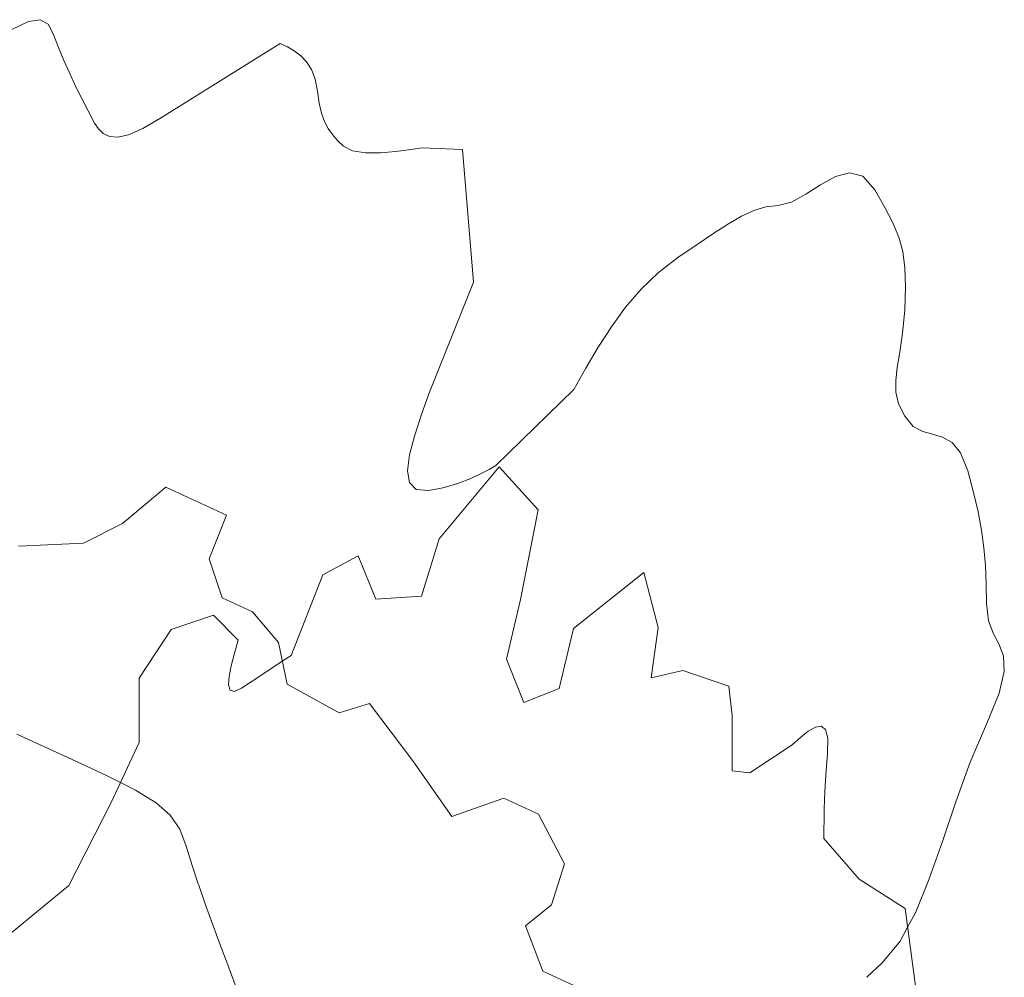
# Model space of a CAD drawing. Header units: millimetres. Extents: x -46876 to 9452, y -13755 to 24767.
# Tile 54 of 55: x -7342 to -2901, y 19540 to 23861. Entities that reach past the tile are written whole.
import ezdxf

# ---------------------------------------------------------------- set-up
doc = ezdxf.new("R2010")
doc.units = ezdxf.units.MM
doc.layers.add('L-PLNT', color=71, linetype='Continuous', lineweight=9)

# ---------------------------------------------------------------- blocks, each defined once
blk = doc.blocks.new('M_RPC Tree - Deciduous - Red Maple - 9 Meters-V43-3D - CAPA')
at = {"layer": 'L-PLNT'}
for p, q in [((-5449.7, 21518.9), (-5179.1, 21843.5)), ((-5179.1, 21843.5), (-5003.9, 21649.3)), ((-6878.8, 21586.9), (-6683.4, 21751)), ((-6683.4, 21751), (-6409.8, 21624.6)), ((-5003.9, 21649.3), (-5083.5, 21244.6)), ((-7054.7, 21498.6), (-6878.8, 21586.9)), ((-6409.8, 21624.6), (-6487.9, 21427.6)), ((-7347.9, 21485.7), (-7054.7, 21498.6)), ((-5529.3, 21259.2), (-5449.7, 21518.9)), ((-6487.9, 21427.6), (-6429.3, 21252.2)), ((-5975, 21356.4), (-5815.8, 21441.5)), ((-5815.8, 21441.5), (-5736.2, 21245.9)), ((-4844.7, 21113.4), (-4526.4, 21366.2)), ((-4526.4, 21366.2), (-4462.7, 21118.7)), ((-6118.3, 20992.3), (-5975, 21356.4)), ((-6429.3, 21252.2), (-6292.5, 21189)), ((-5736.2, 21245.9), (-5529.3, 21259.2)), ((-5083.5, 21244.6), (-5147.2, 20974.7)), ((-6292.5, 21189), (-6175.2, 21050.1)), ((-6659.6, 21108.9), (-6468.5, 21173.7)), ((-6468.5, 21173.7), (-6357.1, 21061.4)), ((-6802.8, 20889.6), (-6659.6, 21108.9)), ((-4908.4, 20843.4), (-4844.7, 21113.4)), ((-4462.7, 21118.7), (-4494.5, 20890.6)), ((-6357.1, 21061.4), (-6373.8, 21001.9)), ((-6175.2, 21050.1), (-6136.2, 20862.5)), ((-6373.8, 21001.9), (-6388.1, 20945.9)), ((-6245.7, 20907.7), (-6157.7, 20966.1)), ((-6157.7, 20966.1), (-6118.3, 20992.3)), ((-5147.2, 20974.7), (-5067.6, 20779.2)), ((-6388.1, 20945.9), (-6397.6, 20897.1)), ((-4494.5, 20890.6), (-4351.2, 20923.6)), ((-4351.2, 20923.6), (-4144.3, 20854)), ((-6802.8, 20599.9), (-6802.8, 20889.6)), ((-6397.6, 20897.1), (-6400.1, 20859)), ((-6341.2, 20844.3), (-6245.7, 20907.7)), ((-6400.1, 20859), (-6393.1, 20835.1)), ((-6393.1, 20835.1), (-6374.2, 20829)), ((-6374.2, 20829), (-6341.2, 20844.3)), ((-6136.2, 20862.5), (-5901.6, 20733)), ((-5067.6, 20779.2), (-4908.4, 20843.4)), ((-4144.3, 20854), (-4128.4, 20719.7)), ((-5901.6, 20733), (-5764.8, 20775.8)), ((-5764.8, 20775.8), (-5569.4, 20516)), ((-4128.4, 20719.7), (-4128.4, 20471.4)), ((-3785.1, 20650.1), (-3753.3, 20668.6)), ((-3753.3, 20668.6), (-3726.9, 20672.6)), ((-3726.9, 20672.6), (-3707.8, 20657.4)), ((-3707.8, 20657.4), (-3697.7, 20618.1)), ((-3857.7, 20589), (-3820.5, 20621.9)), ((-3820.5, 20621.9), (-3785.1, 20650.1)), ((-3697.7, 20618.1), (-3698.5, 20549.8)), ((-6930.2, 20329.1), (-6802.8, 20599.9)), ((-4048.8, 20462.1), (-3857.7, 20589)), ((-3698.5, 20549.8), (-3704.4, 20471.4)), ((-5569.4, 20516), (-5393.5, 20265.2)), ((-4128.4, 20471.4), (-4048.8, 20462.1)), ((-3704.4, 20471.4), (-3708.7, 20404)), ((-3708.7, 20404), (-3711.5, 20345.7)), ((-5393.5, 20265.2), (-5159, 20347.7)), ((-5159, 20347.7), (-5002.6, 20275.4)), ((-3711.5, 20345.7), (-3713.2, 20294.6)), ((-7121.2, 19953.9), (-6930.2, 20329.1)), ((-5002.6, 20275.4), (-4885.4, 20051.7)), ((-3713.2, 20294.6), (-3714.1, 20248.9)), ((-3714.1, 20248.9), (-3714.4, 20206.9)), ((-3714.4, 20206.9), (-3714.5, 20166.7)), ((-3714.5, 20166.7), (-3555.3, 19982.6)), ((-4885.4, 20051.7), (-4944, 19866.9)), ((-7375.9, 19743.4), (-7121.2, 19953.9)), ((-3555.3, 19982.6), (-3348.3, 19850.9)), ((-4944, 19866.9), (-5061.3, 19772.7)), ((-3348.3, 19850.9), (-3300.5, 19489.4)), ((-5061.3, 19772.7), (-4983.1, 19567.1)), ((-4983.1, 19567.1), (-4807.2, 19485.8))]:
    blk.add_line(p, q, dxfattribs=at)
blk = doc.blocks.new('M_RPC Tree - Deciduous - Siberian Crab Apple - 6_1 Meters-V51-3D - CAPA')
at = {"layer": 'L-PLNT'}
for p, q in [((-7380.4, 23814.8), (-7302.9, 23852.1)), ((-7302.9, 23852.1), (-7249.7, 23860.7)), ((-7249.7, 23860.7), (-7214.1, 23841.2)), ((-7214.1, 23841.2), (-7189.4, 23794.2)), ((-7189.4, 23794.2), (-7166.9, 23734.5)), ((-7166.9, 23734.5), (-7142.6, 23675.9)), ((-6703.2, 23419.5), (-6166.8, 23753.9)), ((-6166.8, 23753.9), (-6134.6, 23737.7)), ((-6134.6, 23737.7), (-6103.5, 23719.6)), ((-6103.5, 23719.6), (-6074.4, 23698)), ((-7142.6, 23675.9), (-7116.8, 23618.2)), ((-6074.4, 23698), (-6048.4, 23670.8)), ((-6048.4, 23670.8), (-6026.5, 23636.4)), ((-6026.5, 23636.4), (-6009.8, 23592.8)), ((-7116.8, 23618.2), (-7089.9, 23561.4)), ((-6009.8, 23592.8), (-5999.2, 23538.3)), ((-7089.9, 23561.4), (-7062.1, 23505.1)), ((-5999.2, 23538.3), (-5990.9, 23483.3)), ((-7062.1, 23505.1), (-7033.7, 23449.3)), ((-5990.9, 23483.3), (-5980.3, 23438.3)), ((-7033.7, 23449.3), (-7005, 23393.6)), ((-6786.4, 23369.5), (-6703.2, 23419.5)), ((-5980.3, 23438.3), (-5967.1, 23401.2)), ((-7005, 23393.6), (-6986.5, 23368.7)), ((-6986.5, 23368.7), (-6965, 23347.5)), ((-6851, 23340.7), (-6786.4, 23369.5)), ((-5967.1, 23401.2), (-5950.9, 23369.8)), ((-5950.9, 23369.8), (-5931.5, 23342.1)), ((-6965, 23347.5), (-6937.3, 23333.3)), ((-6937.3, 23333.3), (-6900.3, 23329.9)), ((-6900.3, 23329.9), (-6851, 23340.7)), ((-5931.5, 23342.1), (-5908.6, 23315.9)), ((-5908.6, 23315.9), (-5881.8, 23289.3)), ((-5881.8, 23289.3), (-5841.2, 23268.6)), ((-5647.2, 23265.3), (-5587.8, 23273.2)), ((-5587.8, 23273.2), (-5545.8, 23280.2)), ((-5545.8, 23280.2), (-5529.8, 23283.2)), ((-5529.8, 23283.2), (-5345.4, 23274.9)), ((-5345.4, 23274.9), (-5295.1, 22676.3)), ((-5841.2, 23268.6), (-5782.7, 23259.9)), ((-5782.7, 23259.9), (-5715.1, 23259.9)), ((-5715.1, 23259.9), (-5647.2, 23265.3)), ((-3729.6, 23115.8), (-3663.2, 23152.4)), ((-3663.2, 23152.4), (-3598.9, 23169.6)), ((-3598.9, 23169.6), (-3538.7, 23154.5)), ((-3538.7, 23154.5), (-3484.6, 23093.6)), ((-3795.9, 23073.1), (-3729.6, 23115.8)), ((-3860.3, 23037.5), (-3795.9, 23073.1)), ((-3484.6, 23093.6), (-3439.4, 23013.2)), ((-4030.7, 23000.1), (-3976.3, 23016.2)), ((-3976.3, 23016.2), (-3920.5, 23022.2)), ((-3920.5, 23022.2), (-3860.3, 23037.5)), ((-3439.4, 23013.2), (-3403.8, 22943.9)), ((-4145.7, 22939.8), (-4086.3, 22974.5)), ((-4086.3, 22974.5), (-4030.7, 23000.1)), ((-4211.5, 22896.7), (-4145.7, 22939.8)), ((-3403.8, 22943.9), (-3377.3, 22879.5)), ((-4286.5, 22845.6), (-4211.5, 22896.7)), ((-3377.3, 22879.5), (-3359.3, 22814.2)), ((-4373.1, 22787.1), (-4286.5, 22845.6)), ((-4461.1, 22720.4), (-4373.1, 22787.1)), ((-3359.3, 22814.2), (-3349.2, 22741.6)), ((-3349.2, 22741.6), (-3346.5, 22655.8)), ((-4539.5, 22645.3), (-4461.1, 22720.4)), ((-5295.1, 22676.3), (-5496.3, 22172.2)), ((-3346.5, 22655.8), (-3350.5, 22550.6)), ((-4609.8, 22563.1), (-4539.5, 22645.3)), ((-4673.6, 22475.3), (-4609.8, 22563.1)), ((-3350.5, 22550.6), (-3360.2, 22445.6)), ((-4732.6, 22383.3), (-4673.6, 22475.3)), ((-3360.2, 22445.6), (-3372.5, 22361)), ((-4788.3, 22288.4), (-4732.6, 22383.3)), ((-3372.5, 22361), (-3383.9, 22291.7)), ((-4842.5, 22192.2), (-4788.3, 22288.4)), ((-3383.9, 22291.7), (-3391, 22233.1)), ((-3391, 22233.1), (-3390.1, 22180)), ((-5496.3, 22172.2), (-5531.4, 22074.4)), ((-5194.5, 21849.5), (-4842.5, 22192.2)), ((-3390.1, 22180), (-3377.8, 22127.7)), ((-3377.8, 22127.7), (-3350.5, 22071.2)), ((-5531.4, 22074.4), (-5562.2, 21981)), ((-3350.5, 22071.2), (-3311.8, 22025.8)), ((-3311.8, 22025.8), (-3269.1, 22002.6)), ((-3269.1, 22002.6), (-3224.3, 21990.3)), ((-3224.3, 21990.3), (-3179.5, 21977.6)), ((-5562.2, 21981), (-5584.2, 21896.5)), ((-3179.5, 21977.6), (-3136.7, 21953.2)), ((-3136.7, 21953.2), (-3098, 21906)), ((-5584.2, 21896.5), (-5593, 21825.3)), ((-3098, 21906), (-3065.5, 21824.5)), ((-5593, 21825.3), (-5584.2, 21771.9)), ((-5307.1, 21791), (-5260.5, 21812.5)), ((-5260.5, 21812.5), (-5225, 21831.3)), ((-5225, 21831.3), (-5202.4, 21844.5)), ((-5202.4, 21844.5), (-5194.5, 21849.5)), ((-3065.5, 21824.5), (-3039.8, 21727.6)), ((-5584.2, 21771.9), (-5553.5, 21740.8)), ((-5426.8, 21750.2), (-5363.1, 21769.3)), ((-5363.1, 21769.3), (-5307.1, 21791)), ((-5553.5, 21740.8), (-5496.3, 21736.4)), ((-5496.3, 21736.4), (-5426.8, 21750.2)), ((-3039.8, 21727.6), (-3019.6, 21639.6)), ((-3019.6, 21639.6), (-3004.4, 21557.4)), ((-3004.4, 21557.4), (-2993.6, 21478.1)), ((-2993.6, 21478.1), (-2986.6, 21398.5)), ((-2986.6, 21398.5), (-2982.8, 21315.5)), ((-2982.8, 21315.5), (-2981.7, 21226.4)), ((-2981.7, 21226.4), (-2972.1, 21147.7)), ((-2972.1, 21147.7), (-2949.5, 21090.2)), ((-2949.5, 21090.2), (-2923.7, 21041.3)), ((-2923.7, 21041.3), (-2904.3, 20988.5)), ((-2904.3, 20988.5), (-2901.1, 20919.3)), ((-2901.1, 20919.3), (-2923.7, 20821.1)), ((-2923.7, 20821.1), (-2981.7, 20681.5)), ((-2981.7, 20681.5), (-3055.2, 20510.3)), ((-7354.5, 20636.4), (-7125.5, 20531.3)), ((-7125.5, 20531.3), (-6950, 20449.8)), ((-3055.2, 20510.3), (-3120.2, 20331.6)), ((-6950, 20449.8), (-6888.1, 20418.7)), ((-6888.1, 20418.7), (-6819.8, 20384.3)), ((-6819.8, 20384.3), (-6726.8, 20327.2)), ((-6726.8, 20327.2), (-6663.1, 20271)), ((-3120.2, 20331.6), (-3180.5, 20153.2)), ((-6663.1, 20271), (-6620.4, 20208.2)), ((-6620.4, 20208.2), (-6590.8, 20131.1)), ((-6590.8, 20131.1), (-6563.7, 20043.9)), ((-3180.5, 20153.2), (-3240, 19983.4)), ((-6563.7, 20043.9), (-6536.7, 19962.1)), ((-6536.7, 19962.1), (-6534.6, 19955.7)), ((-6534.6, 19955.7), (-6503.7, 19866.7)), ((-3240, 19983.4), (-3302.3, 19830.4)), ((-6503.7, 19866.7), (-6471.4, 19777.1)), ((-3302.3, 19830.4), (-3337.1, 19765.9)), ((-6471.4, 19777.1), (-6438.1, 19687)), ((-3337.1, 19765.9), (-3371.5, 19702.2)), ((-6438.1, 19687), (-6404.1, 19596.6)), ((-3371.5, 19702.2), (-3451.1, 19607.1)), ((-6404.1, 19596.6), (-6369.7, 19505.9)), ((-3451.1, 19607.1), (-3521.2, 19540.3))]:
    blk.add_line(p, q, dxfattribs=at)

msp = doc.modelspace()

# ---------------------------------------------------------------- block references
at = {"layer": 'L-PLNT'}
for name in ['M_RPC Tree - Deciduous - Siberian Crab Apple - 6_1 Meters-V51-3D - CAPA', 'M_RPC Tree - Deciduous - Red Maple - 9 Meters-V43-3D - CAPA']:
    msp.add_blockref(name, (0, 0), dxfattribs=at)

doc.saveas('drawing.dxf')
